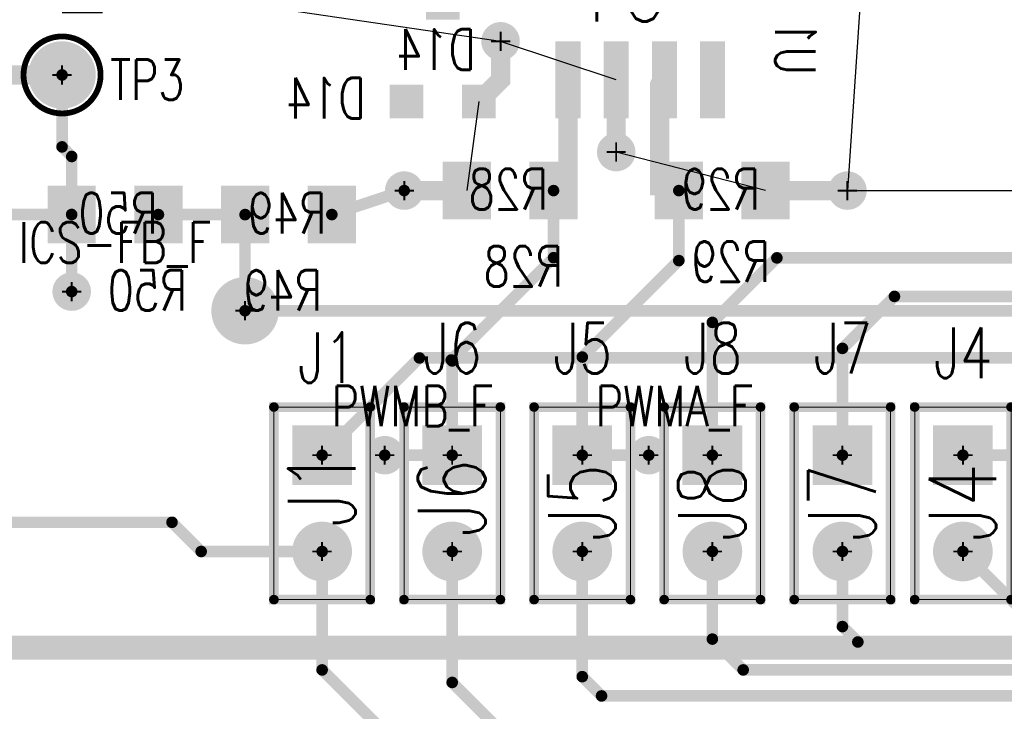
# Model space of a CAD drawing. Extents: x -4.8 to 11.7, y -3.6 to 8.1.
# Tile 31 of 53: x 0.672 to 1.694, y 1.934 to 2.652. Entities that reach past the tile are written whole.
import ezdxf
from ezdxf.enums import TextEntityAlignment as Align

# ---------------------------------------------------------------- set-up
doc = ezdxf.new("R2010")
doc.units = 0
for name, pattern in [('SIG_1', [2, 1, 1]), ('SIG_103', [2, 1, 1]), ('SIG_120', [2, 1, 1]), ('SIG_121', [2, 1, 1]), ('SIG_124', [2, 1, 1]), ('SIG_125', [2, 1, 1]), ('SIG_127', [2, 1, 1]), ('SIG_128', [2, 1, 1]), ('SIG_129', [2, 1, 1]), ('SIG_130', [2, 1, 1]), ('SIG_152', [2, 1, 1]), ('SIG_17', [2, 1, 1]), ('SIG_21', [2, 1, 1]), ('SIG_22', [2, 1, 1]), ('SIG_3', [2, 1, 1])]:
    doc.linetypes.add(name, pattern=pattern)
for name, color, linetype in [('2D_LINE_03', 112, 'CONTINUOUS'), ('DRIL_NPLTE_THRU_01', 16, 'CONTINUOUS'), ('DRIL_NPLTE_THRU_04', 176, 'CONTINUOUS'), ('DRIL_PLTE_THRU_01', 16, 'CONTINUOUS'), ('DRIL_PLTE_THRU_04', 176, 'CONTINUOUS'), ('DRIL_SYMBOL', 254, 'CONTINUOUS'), ('LINK_00', 2, 'CONTINUOUS'), ('PADS_BOT', 5, 'CONTINUOUS'), ('PADS_INNER', 1, 'CONTINUOUS'), ('PADS_TOP', 1, 'CONTINUOUS'), ('PART_NAME_123', 255, 'CONTINUOUS'), ('PART_NAME_124', 6, 'CONTINUOUS'), ('PART_NAME_129', 2, 'CONTINUOUS'), ('PART_NAME_130', 106, 'CONTINUOUS'), ('PART_TOP_2DLINE_123', 255, 'CONTINUOUS'), ('PART_TOP_2DLINE_129', 2, 'CONTINUOUS'), ('TRACE_01', 1, 'CONTINUOUS'), ('TRACE_04', 5, 'CONTINUOUS'), ('VIAPTS', 56, 'CONTINUOUS')]:
    doc.layers.add(name, color=color, linetype=linetype)
doc.styles.add('W0$001', font='simplex', dxfattribs={"width": 0.75})
doc.styles.add('W0$006', font='simplex', dxfattribs={"width": 0.75})
doc.styles.add('W0$008', font='simplex', dxfattribs={"width": 0.75})

# ---------------------------------------------------------------- blocks, each defined once
blk = doc.blocks.new('DRAWING_169')
at = {"layer": '2D_LINE_03', "const_width": 0.025}
blk.add_lwpolyline([(0.02, 0), (-1.2255, 0), (-1.2255, 0.95), (3.2, 0.95), (3.2, 0.85), (4.1, 0.85), (4.1, 0.4), (4.15, 0.4), (4.15, -1.145), (3.74, -1.145), (3.74, 0.45), (0.02, 0.45)], close=True, dxfattribs=at)
blk = doc.blocks.new('DRIL_HOLE_0')
blk.add_lwpolyline([(0, 0, 1), (0, 0, 1)], format="xyb", close=True)
blk = doc.blocks.new('PAD_0')
blk.add_lwpolyline([(0, 0, 1), (0, 0, 1)], format="xyb", close=True)
blk = doc.blocks.new('PAD_25')
at = {"const_width": 0.026}
blk.add_lwpolyline([(-0.04, 0), (0.04, 0)], dxfattribs=at)
blk = doc.blocks.new('STK_BOT_14')
at = {"layer": 'DRIL_NPLTE_THRU_01'}
blk.add_blockref('DRIL_HOLE_0', (0, 0), dxfattribs=at)
at = {"layer": 'DRIL_NPLTE_THRU_04'}
blk.add_blockref('DRIL_HOLE_0', (0, 0), dxfattribs=at)
at = {"layer": 'PADS_BOT'}
blk.add_blockref('PAD_25', (0, 0), dxfattribs=at)
at = {"layer": 'PADS_INNER'}
blk.add_blockref('PAD_0', (0, 0), dxfattribs=at)
at = {"layer": 'PADS_TOP'}
blk.add_blockref('PAD_0', (0, 0), dxfattribs=at)
blk = doc.blocks.new('SYM_BOT_11')
for p in [(-0.095, 0.075), (0.094, 0.075), (-0.095, 0.025), (0.094, 0.025), (-0.095, -0.025), (0.094, -0.025), (-0.095, -0.075), (0.094, -0.075)]:
    blk.add_blockref('STK_BOT_14', p)
blk = doc.blocks.new('PART_BOT_36')
blk.add_blockref('SYM_BOT_11', (0, 0))
at = {"layer": 'PART_NAME_124', "style": 'W0$006', "width": 0.75}
blk.add_text('U1', height=0.042, dxfattribs=at).set_placement((-0.09, 0.14))
at = {"layer": 'PART_NAME_130', "style": 'W0$001', "width": 0.75}
blk.add_text('U1', height=0.07, rotation=270, dxfattribs=at).set_placement((-0.0345, 0.0293))
blk = doc.blocks.new('PART_BODY_TOP_184')
at = {"layer": 'PART_TOP_2DLINE_123', "const_width": 0.006}
blk.add_lwpolyline([(-0.04, 0, 1), (0.04, 0, 1)], format="xyb", close=True, dxfattribs=at)
blk = doc.blocks.new('DRIL_SYMBOL_0$043')
at = {"layer": 'DRIL_SYMBOL', "const_width": 0.002}
for points in [[(0, -0.01), (0, 0.01)], [(-0.01, 0), (0.01, 0)]]:
    blk.add_lwpolyline(points, dxfattribs=at)
blk = doc.blocks.new('DRIL_HOLE_0$043')
at = {"const_width": 0.0215}
blk.add_lwpolyline([(-0.01075, 0, 1), (0.01075, 0, 1)], format="xyb", close=True, dxfattribs=at)
blk.add_blockref('DRIL_SYMBOL_0$043', (0, 0))
blk = doc.blocks.new('PAD_3')
at = {"const_width": 0.035}
blk.add_lwpolyline([(0, -0.0175, 1), (0, 0.0175, 1)], format="xyb", close=True, dxfattribs=at)
blk = doc.blocks.new('STK_TOP_23')
at = {"layer": 'DRIL_PLTE_THRU_01'}
blk.add_blockref('DRIL_HOLE_0$043', (0, 0), dxfattribs=at)
at = {"layer": 'DRIL_PLTE_THRU_04'}
blk.add_blockref('DRIL_HOLE_0$043', (0, 0), dxfattribs=at)
at = {"layer": 'PADS_BOT'}
blk.add_blockref('PAD_3', (0, 0), dxfattribs=at)
at = {"layer": 'PADS_INNER'}
blk.add_blockref('PAD_3', (0, 0), dxfattribs=at)
at = {"layer": 'PADS_TOP'}
blk.add_blockref('PAD_3', (0, 0), dxfattribs=at)
blk = doc.blocks.new('SYM_TOP_17')
for name in ['PART_BODY_TOP_184', 'STK_TOP_23']:
    blk.add_blockref(name, (0, 0))
blk = doc.blocks.new('PART_TOP_42')
blk.add_blockref('SYM_TOP_17', (0, 0))
at = {"layer": 'PART_NAME_123', "style": 'W0$006', "width": 0.75}
blk.add_text('TP3', height=0.042, dxfattribs=at).set_placement((0.05, -0.005), align=Align.MIDDLE_LEFT)
blk = doc.blocks.new('PAD_13')
at = {"const_width": 0.035}
blk.add_lwpolyline([(-0.0175, 0), (0.0175, 0)], dxfattribs=at)
blk = doc.blocks.new('STK_BOT_24')
at = {"layer": 'DRIL_NPLTE_THRU_01'}
blk.add_blockref('DRIL_HOLE_0', (0, 0), dxfattribs=at)
at = {"layer": 'DRIL_NPLTE_THRU_04'}
blk.add_blockref('DRIL_HOLE_0', (0, 0), dxfattribs=at)
at = {"layer": 'PADS_BOT'}
blk.add_blockref('PAD_13', (0, 0), dxfattribs=at)
at = {"layer": 'PADS_INNER'}
blk.add_blockref('PAD_0', (0, 0), dxfattribs=at)
at = {"layer": 'PADS_TOP'}
blk.add_blockref('PAD_0', (0, 0), dxfattribs=at)
blk = doc.blocks.new('SYM_BOT_18')
for p in [(0, 0.05), (-0.0375, -0.0525), (0.0375, -0.0525)]:
    blk.add_blockref('STK_BOT_24', p)
blk = doc.blocks.new('PART_BOT_59')
blk.add_blockref('SYM_BOT_18', (0, 0))
at = {"layer": 'PART_NAME_124', "style": 'W0$006', "width": 0.75}
blk.add_text('D14', height=0.042, dxfattribs=at).set_placement((0.08, -0.07))
at = {"layer": 'PART_NAME_130', "style": 'W0$001', "width": 0.75}
blk.add_text('D14', height=0.042, dxfattribs=at).set_placement((-0.0343, -0.0195))
blk = doc.blocks.new('PAD_2')
at = {"const_width": 0.05}
blk.add_lwpolyline([(-0.03, 0), (0.03, 0)], dxfattribs=at)
blk = doc.blocks.new('STK_BOT_29')
at = {"layer": 'DRIL_NPLTE_THRU_01'}
blk.add_blockref('DRIL_HOLE_0', (0, 0), dxfattribs=at)
at = {"layer": 'DRIL_NPLTE_THRU_04'}
blk.add_blockref('DRIL_HOLE_0', (0, 0), dxfattribs=at)
at = {"layer": 'PADS_BOT', "rotation": 90}
blk.add_blockref('PAD_2', (0, 0), dxfattribs=at)
at = {"layer": 'PADS_INNER'}
blk.add_blockref('PAD_0', (0, 0), dxfattribs=at)
at = {"layer": 'PADS_TOP'}
blk.add_blockref('PAD_0', (0, 0), dxfattribs=at)
blk = doc.blocks.new('SYM_BOT_27')
for p in [(-0.045, 0), (0.045, 0)]:
    blk.add_blockref('STK_BOT_29', p)
blk = doc.blocks.new('PART_BOT_79')
blk.add_blockref('SYM_BOT_27', (0, 0))
at = {"layer": 'PART_NAME_124', "style": 'W0$006', "width": 0.75}
blk.add_text('R28', height=0.042, dxfattribs=at).set_placement((-0.0547, -0.0997))
at = {"layer": 'PART_NAME_130', "style": 'W0$001', "width": 0.75}
blk.add_text('R28', height=0.042, dxfattribs=at).set_placement((-0.0393, -0.0195))
blk = doc.blocks.new('PART_BOT_80')
blk.add_blockref('SYM_BOT_27', (0, 0))
at = {"layer": 'PART_NAME_124', "style": 'W0$006', "width": 0.75}
blk.add_text('R29', height=0.042, rotation=180, dxfattribs=at).set_placement((0.0497, 0.0947))
at = {"layer": 'PART_NAME_130', "style": 'W0$001', "width": 0.75}
blk.add_text('R29', height=0.042, rotation=180, dxfattribs=at).set_placement((0.0393, 0.0195))
blk = doc.blocks.new('SYM_BOT_84')
for p in [(-0.0001, 0.05), (-0.0376, -0.0525), (0.0375, -0.0525)]:
    blk.add_blockref('STK_BOT_24', p)
blk = doc.blocks.new('PART_BOT_162')
blk.add_blockref('SYM_BOT_84', (0, 0))
at = {"layer": 'PART_NAME_124', "style": 'W0$006', "width": 0.75}
blk.add_text('D22', height=0.042, dxfattribs=at).set_placement((-0.045, 0.115))
at = {"layer": 'PART_NAME_130', "style": 'W0$001', "width": 0.75}
blk.add_text('D22', height=0.042, dxfattribs=at).set_placement((-0.0396, -0.0156))
blk = doc.blocks.new('SMOOTH_0$01')
at = {"const_width": 0.005}
blk.add_lwpolyline([(-0.0025, 0, 1), (0.0025, 0, 1)], format="xyb", close=True, dxfattribs=at)
blk = doc.blocks.new('SMOOTH_0$001')
at = {"const_width": 0.0005}
blk.add_lwpolyline([(-0.00025, 0, 1), (0.00025, 0, 1)], format="xyb", close=True, dxfattribs=at)
blk = doc.blocks.new('PART_BODY_TOP_208')
at = {"layer": 'PART_TOP_2DLINE_123', "const_width": 0.01}
blk.add_lwpolyline([(-0.05, -0.05), (-0.05, 0.05), (0.15, 0.05), (0.15, -0.05), (-0.05, -0.05)], dxfattribs=at)
at = {"layer": 'PART_TOP_2DLINE_129', "const_width": 0.001}
blk.add_lwpolyline([(-0.05, -0.05), (-0.05, 0.05), (0.15, 0.05), (0.15, -0.05), (-0.05, -0.05)], dxfattribs=at)
at = {"layer": 'PART_TOP_2DLINE_123'}
for p in [(-0.05, 0.05), (0.15, 0.05), (-0.05, -0.05), (-0.05, -0.05), (0.15, -0.05)]:
    blk.add_blockref('SMOOTH_0$01', p, dxfattribs=at)
at = {"layer": 'PART_TOP_2DLINE_129'}
for p in [(-0.05, 0.05), (0.15, 0.05), (-0.05, -0.05), (-0.05, -0.05), (0.15, -0.05)]:
    blk.add_blockref('SMOOTH_0$001', p, dxfattribs=at)
blk = doc.blocks.new('DRIL_SYMBOL_0$042')
at = {"layer": 'DRIL_SYMBOL', "const_width": 0.002}
for points in [[(0, -0.01), (0, 0.01)], [(-0.01, 0), (0.01, 0)]]:
    blk.add_lwpolyline(points, dxfattribs=at)
blk = doc.blocks.new('DRIL_HOLE_0$042')
at = {"const_width": 0.021}
blk.add_lwpolyline([(-0.0105, 0, 1), (0.0105, 0, 1)], format="xyb", close=True, dxfattribs=at)
blk.add_blockref('DRIL_SYMBOL_0$042', (0, 0))
blk = doc.blocks.new('PAD_75')
at = {"const_width": 0.031}
blk.add_lwpolyline([(0, -0.0155, 1), (0, 0.0155, 1)], format="xyb", close=True, dxfattribs=at)
blk = doc.blocks.new('PAD_76')
at = {"const_width": 0.062}
blk.add_lwpolyline([(-0.031, 0), (0.031, 0)], dxfattribs=at)
blk = doc.blocks.new('STK_TOP_53')
at = {"layer": 'DRIL_PLTE_THRU_01'}
blk.add_blockref('DRIL_HOLE_0$042', (0, 0), dxfattribs=at)
at = {"layer": 'DRIL_PLTE_THRU_04'}
blk.add_blockref('DRIL_HOLE_0$042', (0, 0), dxfattribs=at)
at = {"layer": 'PADS_BOT'}
blk.add_blockref('PAD_76', (0, 0), dxfattribs=at)
at = {"layer": 'PADS_INNER'}
blk.add_blockref('PAD_75', (0, 0), dxfattribs=at)
at = {"layer": 'PADS_TOP'}
blk.add_blockref('PAD_76', (0, 0), dxfattribs=at)
blk = doc.blocks.new('STK_TOP_54')
at = {"layer": 'DRIL_PLTE_THRU_01'}
blk.add_blockref('DRIL_HOLE_0$042', (0, 0), dxfattribs=at)
at = {"layer": 'DRIL_PLTE_THRU_04'}
blk.add_blockref('DRIL_HOLE_0$042', (0, 0), dxfattribs=at)
at = {"layer": 'PADS_BOT'}
blk.add_blockref('PAD_75', (0, 0), dxfattribs=at)
at = {"layer": 'PADS_INNER'}
blk.add_blockref('PAD_75', (0, 0), dxfattribs=at)
at = {"layer": 'PADS_TOP'}
blk.add_blockref('PAD_75', (0, 0), dxfattribs=at)
blk = doc.blocks.new('SYM_TOP_41')
for name, p in [('PART_BODY_TOP_208', (0, 0)), ('STK_TOP_53', (0, 0)), ('STK_TOP_54', (0.1, 0))]:
    blk.add_blockref(name, p)
blk = doc.blocks.new('PART_TOP_164')
blk.add_blockref('SYM_TOP_41', (0, 0))
at = {"layer": 'PART_NAME_123', "style": 'W0$008', "width": 0.75}
blk.add_text('J1', height=0.0525, rotation=90, dxfattribs=at).set_placement((-0.075, -0.025))
at = {"layer": 'PART_NAME_129', "style": 'W0$001', "width": 0.75}
blk.add_text('J1', height=0.07, rotation=180, dxfattribs=at).set_placement((0.0747, 0.0345))
blk = doc.blocks.new('PART_TOP_177')
blk.add_blockref('SYM_TOP_41', (0, 0))
at = {"layer": 'PART_NAME_123', "style": 'W0$008', "width": 0.75}
blk.add_text('J4', height=0.0525, rotation=90, dxfattribs=at).set_placement((-0.08, -0.03))
at = {"layer": 'PART_NAME_129', "style": 'W0$001', "width": 0.75}
blk.add_text('J4', height=0.07, rotation=180, dxfattribs=at).set_placement((0.0897, 0.0345))
blk = doc.blocks.new('PART_TOP_178')
blk.add_blockref('SYM_TOP_41', (0, 0))
at = {"layer": 'PART_NAME_123', "style": 'W0$008', "width": 0.75}
blk.add_text('J5', height=0.0525, rotation=90, dxfattribs=at).set_placement((-0.085, -0.03))
at = {"layer": 'PART_NAME_129', "style": 'W0$001', "width": 0.75}
blk.add_text('J5', height=0.07, rotation=180, dxfattribs=at).set_placement((0.0897, 0.0345))
blk = doc.blocks.new('PART_TOP_179')
blk.add_blockref('SYM_TOP_41', (0, 0))
at = {"layer": 'PART_NAME_123', "style": 'W0$008', "width": 0.75}
blk.add_text('J6', height=0.0525, rotation=90, dxfattribs=at).set_placement((-0.085, -0.03))
at = {"layer": 'PART_NAME_129', "style": 'W0$001', "width": 0.75}
blk.add_text('J6', height=0.07, rotation=180, dxfattribs=at).set_placement((0.0847, 0.0345))
blk = doc.blocks.new('PART_TOP_180')
blk.add_blockref('SYM_TOP_41', (0, 0))
at = {"layer": 'PART_NAME_123', "style": 'W0$008', "width": 0.75}
blk.add_text('J7', height=0.0525, rotation=90, dxfattribs=at).set_placement((-0.085, -0.03))
at = {"layer": 'PART_NAME_129', "style": 'W0$001', "width": 0.75}
blk.add_text('J7', height=0.07, rotation=180, dxfattribs=at).set_placement((0.0897, 0.0345))
blk = doc.blocks.new('PART_TOP_181')
blk.add_blockref('SYM_TOP_41', (0, 0))
at = {"layer": 'PART_NAME_123', "style": 'W0$008', "width": 0.75}
blk.add_text('J8', height=0.0525, rotation=90, dxfattribs=at).set_placement((-0.085, -0.03))
at = {"layer": 'PART_NAME_129', "style": 'W0$001', "width": 0.75}
blk.add_text('J8', height=0.07, rotation=180, dxfattribs=at).set_placement((0.0897, 0.0345))
blk = doc.blocks.new('PART_BOT_196')
blk.add_blockref('SYM_BOT_27', (0, 0))
at = {"layer": 'PART_NAME_124', "style": 'W0$006', "width": 0.75}
blk.add_text('R49', height=0.042, dxfattribs=at).set_placement((-0.0348, -0.0998))
at = {"layer": 'PART_NAME_130', "style": 'W0$001', "width": 0.75}
blk.add_text('R49', height=0.042, dxfattribs=at).set_placement((-0.0394, -0.0196))
blk = doc.blocks.new('PART_BOT_197')
blk.add_blockref('SYM_BOT_27', (0, 0))
at = {"layer": 'PART_NAME_124', "style": 'W0$006', "width": 0.75}
blk.add_text('R50', height=0.042, dxfattribs=at).set_placement((-0.0748, -0.0998))
at = {"layer": 'PART_NAME_130', "style": 'W0$001', "width": 0.75}
blk.add_text('R50', height=0.042, dxfattribs=at).set_placement((-0.0444, -0.0196))
blk = doc.blocks.new('DRIL_SYMBOL_0$02')
at = {"layer": 'DRIL_SYMBOL', "const_width": 0.002}
for points in [[(0, -0.01), (0, 0.01)], [(-0.01, 0), (0.01, 0)]]:
    blk.add_lwpolyline(points, dxfattribs=at)
blk = doc.blocks.new('DRIL_HOLE_0$02')
at = {"const_width": 0.01}
blk.add_lwpolyline([(-0.005, 0, 1), (0.005, 0, 1)], format="xyb", close=True, dxfattribs=at)
blk.add_blockref('DRIL_SYMBOL_0$02', (0, 0))
blk = doc.blocks.new('PAD_65')
at = {"const_width": 0.02}
blk.add_lwpolyline([(0, -0.01, 1), (0, 0.01, 1)], format="xyb", close=True, dxfattribs=at)
blk = doc.blocks.new('STK_TOP_52')
at = {"layer": 'DRIL_PLTE_THRU_01'}
blk.add_blockref('DRIL_HOLE_0$02', (0, 0), dxfattribs=at)
at = {"layer": 'DRIL_PLTE_THRU_04'}
blk.add_blockref('DRIL_HOLE_0$02', (0, 0), dxfattribs=at)
at = {"layer": 'PADS_BOT'}
blk.add_blockref('PAD_65', (0, 0), dxfattribs=at)
at = {"layer": 'PADS_INNER'}
blk.add_blockref('PAD_65', (0, 0), dxfattribs=at)
at = {"layer": 'PADS_TOP'}
blk.add_blockref('PAD_65', (0, 0), dxfattribs=at)
blk = doc.blocks.new('SYM_TOP_40')
blk.add_blockref('STK_TOP_52', (0, 0))
blk = doc.blocks.new('PART_TOP_204')
blk.add_blockref('SYM_TOP_40', (0, 0))
at = {"layer": 'PART_NAME_123', "style": 'W0$006', "width": 0.75}
blk.add_text('ICS-FB_F', height=0.042, dxfattribs=at).set_placement((-0.055, 0.03))
blk = doc.blocks.new('PART_TOP_206')
blk.add_blockref('SYM_TOP_40', (0, 0))
at = {"layer": 'PART_NAME_123', "style": 'W0$006', "width": 0.75}
blk.add_text('PWMA_F', height=0.042, dxfattribs=at).set_placement((-0.055, 0.03))
blk = doc.blocks.new('PART_TOP_207')
blk.add_blockref('SYM_TOP_40', (0, 0))
at = {"layer": 'PART_NAME_123', "style": 'W0$006', "width": 0.75}
blk.add_text('PWMB_F', height=0.042, dxfattribs=at).set_placement((-0.055, 0.03))
blk = doc.blocks.new('SMOOTH_0$02')
at = {"const_width": 0.01}
blk.add_lwpolyline([(-0.005, 0, 1), (0.005, 0, 1)], format="xyb", close=True, dxfattribs=at)
blk = doc.blocks.new('SMOOTH_0$012')
at = {"const_width": 0.006}
blk.add_lwpolyline([(-0.003, 0, 1), (0.003, 0, 1)], format="xyb", close=True, dxfattribs=at)
blk = doc.blocks.new('DRIL_SYMBOL_0$018')
at = {"layer": 'DRIL_SYMBOL', "const_width": 0.002}
for points in [[(0, -0.01), (0, 0.01)], [(-0.01, 0), (0.01, 0)]]:
    blk.add_lwpolyline(points, dxfattribs=at)
blk = doc.blocks.new('DRIL_HOLE_0$018')
at = {"const_width": 0.009}
blk.add_lwpolyline([(-0.0045, 0, 1), (0.0045, 0, 1)], format="xyb", close=True, dxfattribs=at)
blk.add_blockref('DRIL_SYMBOL_0$018', (0, 0))
blk = doc.blocks.new('STK_TOP_4')
at = {"layer": 'DRIL_PLTE_THRU_01'}
blk.add_blockref('DRIL_HOLE_0$018', (0, 0), dxfattribs=at)
at = {"layer": 'DRIL_PLTE_THRU_04'}
blk.add_blockref('DRIL_HOLE_0$018', (0, 0), dxfattribs=at)
at = {"layer": 'PADS_BOT'}
blk.add_blockref('PAD_65', (0, 0), dxfattribs=at)
at = {"layer": 'PADS_INNER'}
blk.add_blockref('PAD_65', (0, 0), dxfattribs=at)
at = {"layer": 'PADS_TOP'}
blk.add_blockref('PAD_65', (0, 0), dxfattribs=at)
blk = doc.blocks.new('SYM_TOP_3')
blk.add_blockref('STK_TOP_4', (0, 0))
blk = doc.blocks.new('DRIL_SYMBOL_0$037')
at = {"layer": 'DRIL_SYMBOL', "const_width": 0.002}
for points in [[(0, -0.01), (0, 0.01)], [(-0.01, 0), (0.01, 0)]]:
    blk.add_lwpolyline(points, dxfattribs=at)
blk = doc.blocks.new('DRIL_HOLE_0$037')
at = {"const_width": 0.0185}
blk.add_lwpolyline([(-0.00925, 0, 1), (0.00925, 0, 1)], format="xyb", close=True, dxfattribs=at)
blk.add_blockref('DRIL_SYMBOL_0$037', (0, 0))
blk = doc.blocks.new('PAD_179')
at = {"const_width": 0.0275}
blk.add_lwpolyline([(0, -0.01375, 1), (0, 0.01375, 1)], format="xyb", close=True, dxfattribs=at)
blk = doc.blocks.new('STK_TOP_0')
at = {"layer": 'DRIL_PLTE_THRU_01'}
blk.add_blockref('DRIL_HOLE_0$037', (0, 0), dxfattribs=at)
at = {"layer": 'DRIL_PLTE_THRU_04'}
blk.add_blockref('DRIL_HOLE_0$037', (0, 0), dxfattribs=at)
at = {"layer": 'PADS_BOT'}
blk.add_blockref('PAD_179', (0, 0), dxfattribs=at)
at = {"layer": 'PADS_INNER'}
blk.add_blockref('PAD_3', (0, 0), dxfattribs=at)
at = {"layer": 'PADS_TOP'}
blk.add_blockref('PAD_179', (0, 0), dxfattribs=at)
blk = doc.blocks.new('SYM_TOP_1')
blk.add_blockref('STK_TOP_0', (0, 0))

msp = doc.modelspace()

# ---------------------------------------------------------------- linework, layer by layer
at = {"layer": 'LINK_00', "linetype": 'SIG_1'}
for p, q in [((1.1707, 2.6295), (0.4206, 2.7396)), ((1.5457, 2.6995), (1.5307, 2.4745)), ((1.2907, 2.5895), (1.1707, 2.6295)), ((1.1482, 2.567), (1.1357, 2.4745)), ((1.4457, 2.4745), (1.2907, 2.5145)), ((1.5307, 2.4745), (1.8497, 2.4745))]:
    msp.add_line(p, q, dxfattribs=at)
at = {"layer": 'TRACE_01', "linetype": 'SIG_125', "const_width": 0.012}
msp.add_lwpolyline([(2.65, 2.07), (2.6502, 2.07), (2.611, 2.1092), (2.611, 2.1652), (2.5264, 2.2498), (2.1334, 2.2498), (2.0335, 2.3497), (0.9055, 2.3497)], dxfattribs=at)
at = {"layer": 'TRACE_01', "linetype": 'SIG_120', "const_width": 0.012}
msp.add_lwpolyline([(0.9855, 2.1997), (1.0865, 2.3007), (1.7995, 2.3007)], dxfattribs=at)
at = {"layer": 'TRACE_01', "linetype": 'SIG_17', "const_width": 0.012}
msp.add_lwpolyline([(1.0505, 2.1997), (1.1205, 2.1997)], dxfattribs=at)
at = {"layer": 'TRACE_01', "linetype": 'SIG_3', "const_width": 0.012}
msp.add_lwpolyline([(1.3245, 2.1997), (1.2555, 2.1997)], dxfattribs=at)
at = {"layer": 'TRACE_01', "linetype": 'SIG_121', "const_width": 0.012}
msp.add_lwpolyline([(1.7755, 2.1997), (1.6505, 2.1997)], dxfattribs=at)
at = {"layer": 'TRACE_01', "linetype": 'SIG_124', "const_width": 0.012}
msp.add_lwpolyline([(2.5205, 1.8857), (1.0765, 1.8857), (0.9855, 1.9767), (0.9855, 2.0997)], dxfattribs=at)
at = {"layer": 'TRACE_01', "linetype": 'SIG_130', "const_width": 0.012}
msp.add_lwpolyline([(2.3105, 1.9177), (1.1665, 1.9177), (1.1205, 1.9637), (1.1205, 2.0997)], dxfattribs=at)
at = {"layer": 'TRACE_01', "linetype": 'SIG_129', "const_width": 0.012}
msp.add_lwpolyline([(2.3605, 1.9497), (1.2755, 1.9497), (1.2555, 1.9697), (1.2555, 2.0997)], dxfattribs=at)
at = {"layer": 'TRACE_01', "linetype": 'SIG_128', "const_width": 0.012}
msp.add_lwpolyline([(2.4715, 1.9767), (1.4225, 1.9767), (1.3905, 2.0087), (1.3905, 2.0997)], dxfattribs=at)
at = {"layer": 'TRACE_01', "linetype": 'SIG_127', "const_width": 0.012}
msp.add_lwpolyline([(2.4105, 2.0057), (1.5415, 2.0057), (1.5255, 2.0217), (1.5255, 2.0997)], dxfattribs=at)
at = {"layer": 'TRACE_01', "linetype": 'SIG_152', "const_width": 0.012}
msp.add_lwpolyline([(1.9825, 2.0427), (1.7075, 2.0427), (1.6505, 2.0997)], dxfattribs=at)
at = {"layer": 'TRACE_04', "linetype": 'SIG_103'}
for points, const_width in [([(0.5481, 2.7371), (0.6006, 2.7046), (0.6056, 2.5946), (0.7156, 2.5946)], 0.02), ([(0.7156, 2.5946), (0.7156, 2.5199), (0.7256, 2.5099), (0.7256, 2.4496)], 0.012), ([(0.4281, 2.5746), (0.483, 2.5197), (0.5655, 2.5197), (0.6355, 2.4497), (0.7255, 2.4497), (0.7256, 2.4496)], 0.012), ([(0.7256, 2.4496), (0.7256, 2.3696)], 0.012)]:
    msp.add_lwpolyline(points, dxfattribs=dict(at, const_width=const_width))
at = {"layer": 'TRACE_04', "linetype": 'SIG_1'}
for points, const_width in [([(1.1482, 2.567), (1.1707, 2.5895), (1.1707, 2.6295)], 0.02), ([(1.2907, 2.5895), (1.2907, 2.5145)], 0.02), ([(1.0707, 2.4745), (1.1357, 2.4745)], 0.02), ([(1.4457, 2.4745), (1.5307, 2.4745)], 0.02), ([(0.9956, 2.4496), (1.0707, 2.4745)], 0.012)]:
    msp.add_lwpolyline(points, dxfattribs=dict(at, const_width=const_width))
at = {"layer": 'TRACE_04', "linetype": 'SIG_17'}
for points, const_width in [([(1.2257, 2.4745), (1.2407, 2.4745), (1.2407, 2.5895)], 0.02), ([(1.1195, 2.2986), (1.2257, 2.4048), (1.2257, 2.4745)], 0.012), ([(1.1195, 2.2986), (1.1205, 2.2976), (1.1205, 2.1997)], 0.012)]:
    msp.add_lwpolyline(points, dxfattribs=dict(at, const_width=const_width))
at = {"layer": 'TRACE_04', "linetype": 'SIG_3'}
for points, const_width in [([(1.3357, 2.5845), (1.3407, 2.5895)], 0.02), ([(1.3357, 2.5845), (1.3357, 2.4795), (1.3507, 2.4795), (1.3557, 2.4745)], 0.02), ([(1.2555, 2.1997), (1.2555, 2.3016), (1.3557, 2.4018), (1.3557, 2.4745)], 0.012)]:
    msp.add_lwpolyline(points, dxfattribs=dict(at, const_width=const_width))
at = {"layer": 'TRACE_04', "linetype": 'SIG_21', "const_width": 0.012}
msp.add_lwpolyline([(1.5255, 2.1997), (1.5255, 2.3106), (1.5795, 2.3646), (2.0756, 2.3646), (2.1106, 2.3996), (2.1107, 2.4745)], dxfattribs=at)
at = {"layer": 'TRACE_04', "linetype": 'SIG_125', "const_width": 0.012}
for points in [[(0.8156, 2.4496), (0.9056, 2.4496)], [(0.9055, 2.3497), (0.9055, 2.4495), (0.9056, 2.4496)]]:
    msp.add_lwpolyline(points, dxfattribs=at)
at = {"layer": 'TRACE_04', "linetype": 'SIG_22', "const_width": 0.012}
msp.add_lwpolyline([(1.3905, 2.1997), (1.3905, 2.3376), (1.4575, 2.4046), (2.0006, 2.4046)], dxfattribs=at)
at = {"layer": 'TRACE_04', "linetype": 'SIG_124', "const_width": 0.012}
msp.add_lwpolyline([(0.43, 2.37), (0.43, 2.255), (0.555, 2.13), (0.8297, 2.13), (0.86, 2.0997), (0.9855, 2.0997)], dxfattribs=at)

# ---------------------------------------------------------------- block references
at = {"xscale": -1}
for name, p, rotation in [('PART_BOT_36', (1.3157, 2.6845), -90), ('PART_BOT_162', (0.6006, 2.6996), -90), ('PART_BOT_80', (1.4007, 2.4745), -180)]:
    msp.add_blockref(name, p, dxfattribs=dict(at, rotation=rotation))
for name, p in [('PART_BOT_59', (1.1107, 2.6195)), ('PART_BOT_79', (1.1807, 2.4745)), ('PART_BOT_197', (0.7706, 2.4496)), ('PART_BOT_196', (0.9506, 2.4496))]:
    msp.add_blockref(name, p, dxfattribs=at)
for name, p in [('PART_TOP_42', (0.7156, 2.5946)), ('PART_TOP_204', (0.7256, 2.3696)), ('PART_TOP_207', (1.0505, 2.1997)), ('PART_TOP_206', (1.3245, 2.1997)), ('DRAWING_169', (1.0005, 1.0497))]:
    msp.add_blockref(name, p)
at = {"rotation": 270}
for name, p in [('PART_TOP_179', (1.1205, 2.1997)), ('PART_TOP_178', (1.2555, 2.1997)), ('PART_TOP_181', (1.3905, 2.1997)), ('PART_TOP_180', (1.5255, 2.1997)), ('PART_TOP_177', (1.6505, 2.1997)), ('PART_TOP_164', (0.9855, 2.1997))]:
    msp.add_blockref(name, p, dxfattribs=at)
at = {"layer": 'TRACE_01'}
for p in [(0.9055, 2.3497), (1.0865, 2.3007), (0.9855, 2.1997), (1.0505, 2.1997), (1.1205, 2.1997), (1.2555, 2.1997), (1.3245, 2.1997), (1.6505, 2.1997), (0.9855, 2.0997), (1.1205, 2.0997), (1.2555, 2.0997), (1.3905, 2.0997), (1.5255, 2.0997), (1.6505, 2.0997), (1.5255, 2.0217), (1.3905, 2.0087), (1.5415, 2.0057), (0.9855, 1.9767), (1.4225, 1.9767), (1.2555, 1.9697), (1.1205, 1.9637), (1.2755, 1.9497)]:
    msp.add_blockref('SMOOTH_0$012', p, dxfattribs=at)
at = {"layer": 'TRACE_04'}
for name, p in [('SMOOTH_0$02', (1.1707, 2.6295)), ('SMOOTH_0$02', (0.7156, 2.5946)), ('SMOOTH_0$012', (0.7156, 2.5946)), ('SMOOTH_0$02', (1.1707, 2.5895)), ('SMOOTH_0$02', (1.2407, 2.5895)), ('SMOOTH_0$02', (1.2907, 2.5895)), ('SMOOTH_0$02', (1.3407, 2.5895)), ('SMOOTH_0$02', (1.3357, 2.5845)), ('SMOOTH_0$02', (1.3357, 2.5845)), ('SMOOTH_0$02', (1.1482, 2.567)), ('SMOOTH_0$012', (0.7156, 2.5199)), ('SMOOTH_0$02', (1.2907, 2.5145)), ('SMOOTH_0$012', (0.7256, 2.5099)), ('SMOOTH_0$02', (1.0707, 2.4745)), ('SMOOTH_0$02', (1.1357, 2.4745)), ('SMOOTH_0$02', (1.2257, 2.4745)), ('SMOOTH_0$02', (1.2407, 2.4745)), ('SMOOTH_0$02', (1.3357, 2.4795)), ('SMOOTH_0$02', (1.3507, 2.4795)), ('SMOOTH_0$02', (1.3557, 2.4745)), ('SMOOTH_0$02', (1.4457, 2.4745)), ('SMOOTH_0$02', (1.5307, 2.4745)), ('SMOOTH_0$012', (1.0707, 2.4745)), ('SMOOTH_0$012', (1.2257, 2.4745)), ('SMOOTH_0$012', (1.3557, 2.4745)), ('SMOOTH_0$012', (0.7255, 2.4497)), ('SMOOTH_0$012', (0.7256, 2.4496)), ('SMOOTH_0$012', (0.7256, 2.4496)), ('SMOOTH_0$012', (0.7256, 2.4496)), ('SMOOTH_0$012', (0.8156, 2.4496)), ('SMOOTH_0$012', (0.9055, 2.4495)), ('SMOOTH_0$012', (0.9056, 2.4496)), ('SMOOTH_0$012', (0.9056, 2.4496)), ('SMOOTH_0$012', (0.9956, 2.4496)), ('SMOOTH_0$012', (1.2257, 2.4048)), ('SMOOTH_0$012', (1.3557, 2.4018)), ('SMOOTH_0$012', (1.4575, 2.4046)), ('SMOOTH_0$012', (0.7256, 2.3696)), ('SMOOTH_0$012', (1.5795, 2.3646)), ('SMOOTH_0$012', (0.9055, 2.3497)), ('SMOOTH_0$012', (1.3905, 2.3376)), ('SMOOTH_0$012', (1.5255, 2.3106)), ('SMOOTH_0$012', (1.1195, 2.2986)), ('SMOOTH_0$012', (1.1195, 2.2986)), ('SMOOTH_0$012', (1.1205, 2.2976)), ('SMOOTH_0$012', (1.2555, 2.3016)), ('SMOOTH_0$012', (1.1205, 2.1997)), ('SMOOTH_0$012', (1.2555, 2.1997)), ('SMOOTH_0$012', (1.3905, 2.1997)), ('SMOOTH_0$012', (1.5255, 2.1997)), ('SMOOTH_0$012', (0.8297, 2.13)), ('SMOOTH_0$012', (0.86, 2.0997)), ('SMOOTH_0$012', (0.9855, 2.0997))]:
    msp.add_blockref(name, p, dxfattribs=at)
at = {"layer": 'VIAPTS', "linetype": 'SIG_1'}
for p in [(1.1707, 2.6295), (1.2907, 2.5145), (1.0707, 2.4745), (1.5307, 2.4745)]:
    msp.add_blockref('SYM_TOP_3', p, dxfattribs=at)
at = {"layer": 'VIAPTS', "linetype": 'SIG_125'}
msp.add_blockref('SYM_TOP_1', (0.9055, 2.3497), dxfattribs=at)

doc.saveas('drawing.dxf')
